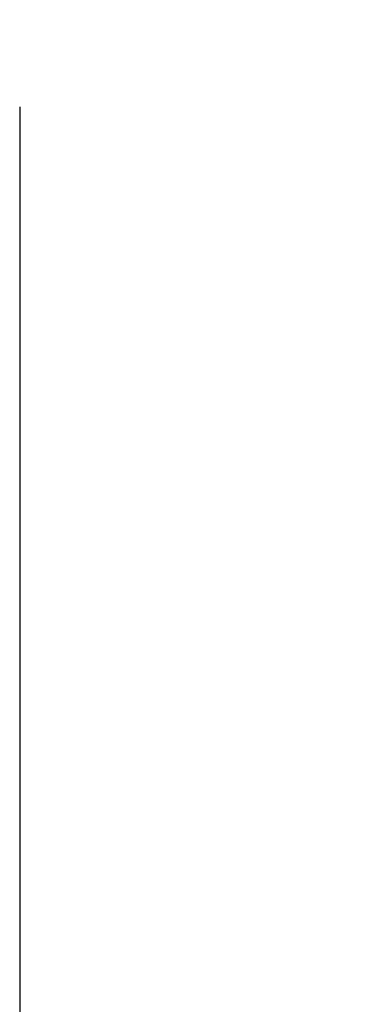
# Model space of a CAD drawing. Header units: millimetres. Extents: x 334 to 575, y 26 to 500.
# Tile 39 of 60: x 449.99 to 452.66, y 74.8 to 82.33. Entities that reach past the tile are written whole.
import ezdxf

# ---------------------------------------------------------------- set-up
doc = ezdxf.new("R2010")
doc.units = ezdxf.units.MM
doc.header["$LTSCALE"] = 47.498
doc.layers.get('0').update_dxf_attribs({"linetype": 'CONTINUOUS'})
doc.layers.add('KONSTR_EL', color=7, linetype='CONTINUOUS')

msp = doc.modelspace()

# ---------------------------------------------------------------- linework, layer by layer
at = {"color": 7, "linetype": 'CONTINUOUS'}
msp.add_arc((454.687, 65.3236), 95, 6.042328, 173.957672, dxfattribs=at)
at = {"layer": 'KONSTR_EL', "color": 4, "linetype": 'CONTINUOUS'}
msp.add_line((449.987, 81.661), (449.987, 70.0236), dxfattribs=at)
for radius in [34, 27.2, 20.4]:
    msp.add_circle((454.687, 65.3236), radius, dxfattribs=at)
msp.add_arc((454.687, 65.3236), 17, 180, 90, dxfattribs=at)

doc.saveas('drawing.dxf')
